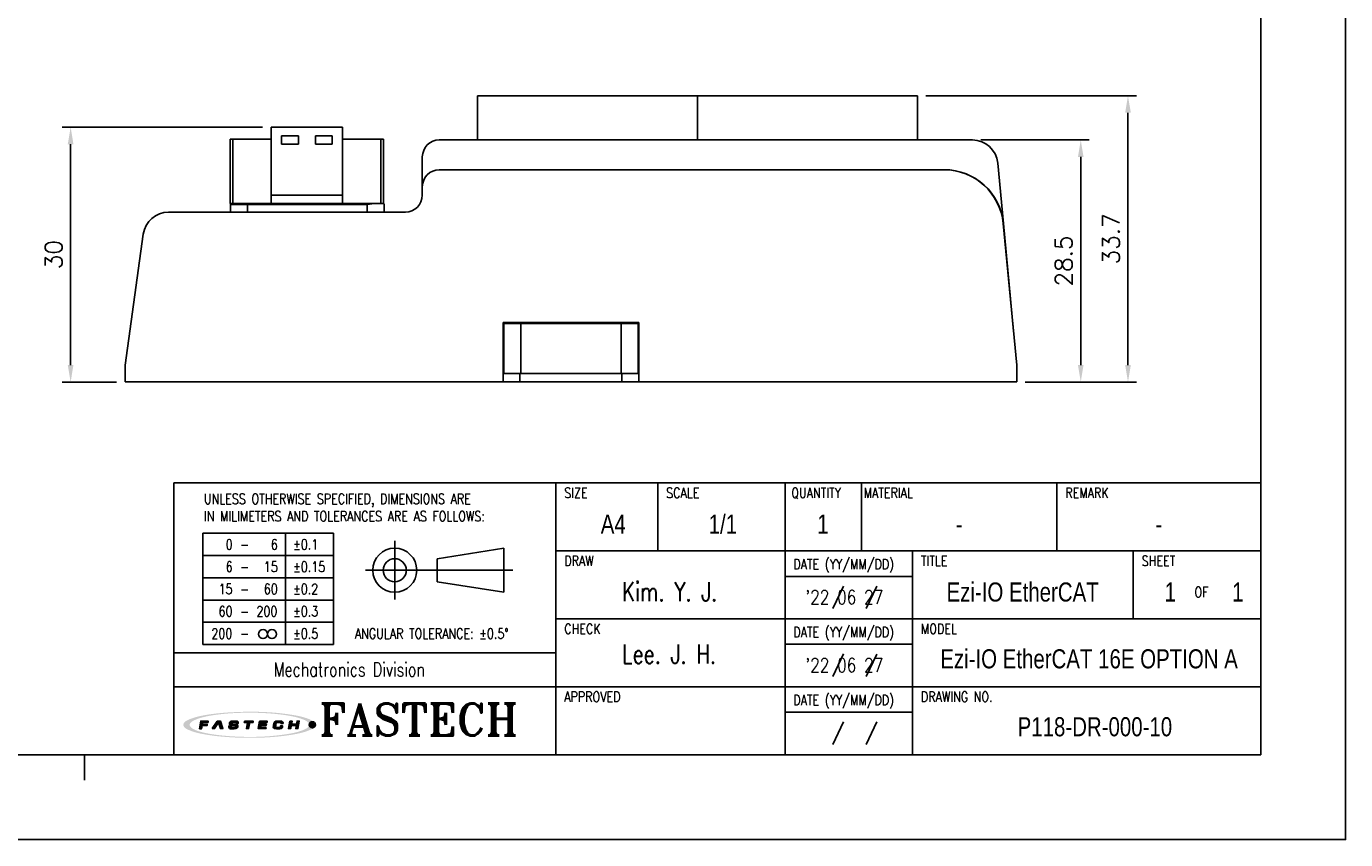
# Model space of a CAD drawing. Header units: millimetres. Extents: x 0 to 297, y 0 to 210.
# Tile 8 of 15: x 142 to 297, y 0 to 96. Entities that reach past the tile are written whole.
import ezdxf

# ---------------------------------------------------------------- set-up
doc = ezdxf.new("R2010")
doc.units = ezdxf.units.MM
doc.header["$PDSIZE"] = -1
for name, color, linetype in [('DIM', 3, 'Continuous'), ('LAYER_2', 1, 'Continuous'), ('LAYER_4', 3, 'Continuous'), ('SHEET', 1, 'Continuous')]:
    doc.layers.add(name, color=color, linetype=linetype)
doc.styles.add('SHB', font='romans.shx', dxfattribs={"width": 0.75, "bigfont": 'whgtxt.shx'})
doc.styles.add('SHEET1', font='ROMANS.SHX', dxfattribs={"width": 0.8, "height": 3})
doc.styles.add('SHEET2', font='txt', dxfattribs={"width": 0.8, "height": 3})
doc.styles.add('SHEET3', font='ROMANT.SHX', dxfattribs={"height": 3})
doc.styles.get("Standard").update_dxf_attribs({"font": 'txt.shx', "bigfont": 'whgtxt.shx'})
doc.dimstyles.new('ISO-25', dxfattribs={"dimtxt": 2.5, "dimasz": 2.5, "dimexe": 1.25, "dimexo": 0.625, "dimtad": 1, "dimtxsty": 'Standard', "dimcen": 2.5, "dimadec": 0, "dimazin": 0, "dimtfac": 1, "dimtmove": 0, "dimatfit": 3, "dimfxl": 0, "dimarcsym": 0})

# ---------------------------------------------------------------- blocks, each defined once
blk = doc.blocks.new('AI9-BLK2')
at = {"layer": 'LAYER_4'}
h = blk.add_hatch(color=12, dxfattribs=at)
edge = h.paths.add_edge_path()
edge.add_spline(control_points=[(66.5, 0), (66.5, -3.5), (61.3, -5.3), (58.7, -6.3), (52, -8.8), (44.8, -10), (37.7, -11), (17.3, -13.9), (-3.7, -14.1), (-24.3, -12.5), (-32.9, -11.8), (-41.6, -10.8), (-50, -8.9), (-54.9, -7.7), (-60.6, -6.4), (-64.7, -3.2), (-73, 3.4), (-52.4, 8.3), (-49.2, 9), (-40.6, 10.9), (-31.8, 11.9), (-23.1, 12.6), (-12.4, 13.4), (-1.5, 13.6), (9.2, 13.3), (19.1, 13), (29, 12.3), (38.8, 10.9), (45.7, 9.9), (52.7, 8.7), (59.3, 6.1), (61.8, 5.2), (66.5, 3.3), (66.5, 0), (66.6, -0.8), (73.6, -0.7), (73.6, 0), (73.5, 3.5), (68.7, 5.4), (66.1, 6.4), (59.6, 9), (52.6, 10.3), (45.8, 11.3), (24.9, 14.6), (3.4, 15.1), (-17.7, 14), (-27.4, 13.6), (-37.2, 12.7), (-46.8, 11.2), (-53.5, 10.1), (-60.4, 8.7), (-66.7, 6.1), (-69.1, 5.1), (-73.9, 3.1), (-73.6, -0.3), (-73.4, -3.7), (-68.1, -5.6), (-65.5, -6.6), (-58.9, -9.2), (-51.8, -10.4), (-44.8, -11.5), (-35, -13), (-25, -13.7), (-15.1, -14.2), (5.8, -15), (27.1, -14.4), (47.8, -11), (54.2, -9.9), (60.6, -8.6), (66.6, -6.1), (69.1, -5.1), (73.5, -3.2), (73.6, 0), (73.6, 0.8), (66.6, 0.9), (66.5, 0)], knot_values=[0, 0, 0, 0, 1, 1, 1, 2, 2, 2, 3, 3, 3, 4, 4, 4, 5, 5, 5, 6, 6, 6, 7, 7, 7, 8, 8, 8, 9, 9, 9, 10, 10, 10, 11, 11, 11, 12, 12, 12, 13, 13, 13, 14, 14, 14, 15, 15, 15, 16, 16, 16, 17, 17, 17, 18, 18, 18, 19, 19, 19, 20, 20, 20, 21, 21, 21, 22, 22, 22, 23, 23, 23, 24, 24, 24, 25, 25, 25, 25], degree=3, periodic=0)
blk = doc.blocks.new('AI9-BLK1')
at = {"layer": 'LAYER_4', "color": 7}
blk.add_blockref('AI9-BLK2', (0, 0), dxfattribs=at)
blk = doc.blocks.new('AI9-BLK3')
at = {"layer": 'LAYER_2'}
for points in [[(-55.6, -4.3), (-54.1, 4.2), (-45.8, 4.1), (-46, 2.8), (-51.9, 2.8), (-52.2, 0.7), (-46.8, 0.6), (-47, -0.8), (-52.4, -0.8), (-53.1, -4.3)], [(-41.4, -4.2), (-35.7, 4.2), (-32.1, 4.2), (-29.5, -4.1), (-32.2, -4.1), (-34.2, 2.7), (-38.7, -4.2)], [(-5.3, 4.2), (4.3, 4.1), (4.1, 2.7), (0.4, 2.7), (-0.8, -4.2), (-3.2, -4.2), (-2.1, 2.7), (-5.6, 2.7)], [(11.4, 4.2), (20, 4.1), (19.8, 2.8), (13.7, 2.8), (13.4, 0.8), (19, 0.7), (18.8, -0.6), (13.1, -0.6), (12.7, -2.7), (18.7, -2.8), (18.5, -4.2), (9.9, -4.2)], [(45, 4.2), (43.5, -4.1), (46, -4.2), (46.6, -0.6), (52.3, -0.7), (51.7, -4.2), (54.1, -4.2), (55.6, 4.2), (53.1, 4.2), (52.5, 0.8), (46.9, 0.8), (47.5, 4.2)]]:
    blk.add_hatch(color=12, dxfattribs=at).paths.add_polyline_path(points)
h = blk.add_hatch(color=12, dxfattribs=at)
edge = h.paths.add_edge_path()
edge.add_spline(control_points=[(-15.2, -1.5), (-15.2, -2.9), (-16.3, -2.9), (-17.5, -2.9), (-17.7, -2.9), (-18.2, -2.9), (-18.5, -2.9), (-20, -2.9), (-20.4, -2.7), (-20.4, -2.1), (-20.4, -1.9), (-20.4, -1.4), (-20.4, -1.4), (-20.4, -1.4), (-22.9, -1.4), (-22.9, -1.4), (-22.9, -1.4), (-22.9, -2.3), (-22.9, -2.5), (-22.9, -3.9), (-21.3, -4.3), (-19.8, -4.3), (-19.5, -4.3), (-17.1, -4.3), (-16.9, -4.3), (-14.1, -4.3), (-12.8, -3.1), (-12.8, -1.8), (-12.8, -1.7), (-12.8, -1.1), (-12.8, -1), (-12.8, 0.2), (-14.1, 0.7), (-16.1, 0.7), (-16.3, 0.7), (-17.5, 0.7), (-17.7, 0.7), (-19.1, 0.7), (-19.7, 0.9), (-19.6, 1.9), (-19.5, 2.9), (-18.4, 2.9), (-17.8, 2.9), (-17.6, 2.9), (-16.5, 2.9), (-16.2, 2.9), (-15, 2.9), (-14.8, 2.6), (-14.8, 2.3), (-14.8, 2.1), (-14.9, 1.7), (-14.9, 1.7), (-14.9, 1.7), (-12.3, 1.6), (-12.3, 1.6), (-12.3, 1.6), (-12.3, 2.6), (-12.3, 2.8), (-12.3, 3.9), (-14.1, 4.3), (-15.7, 4.3), (-16.8, 4.3), (-17.9, 4.3), (-18.2, 4.3), (-20.4, 4.3), (-22, 3.6), (-22.1, 2), (-22.1, 1.8), (-22.1, 1.3), (-22.1, 1.1), (-22.2, -0.1), (-20.7, -0.6), (-19.2, -0.6), (-19, -0.6), (-17.3, -0.7), (-17.1, -0.7), (-15.5, -0.7), (-15.2, -1.1), (-15.2, -1.5)], knot_values=[0, 0, 0, 0, 1, 1, 1, 2, 2, 2, 3, 3, 3, 4, 4, 4, 5, 5, 5, 6, 6, 6, 7, 7, 7, 8, 8, 8, 9, 9, 9, 10, 10, 10, 11, 11, 11, 12, 12, 12, 13, 13, 13, 14, 14, 14, 15, 15, 15, 16, 16, 16, 17, 17, 17, 18, 18, 18, 19, 19, 19, 20, 20, 20, 21, 21, 21, 22, 22, 22, 23, 23, 23, 24, 24, 24, 25, 25, 25, 26, 26, 26, 26], degree=3, periodic=0)
h = blk.add_hatch(color=12, dxfattribs=at)
edge = h.paths.add_edge_path()
edge.add_spline(control_points=[(35, 1.4), (35, 1.4), (37.4, 1.4), (37.4, 1.4), (37.4, 1.4), (37.5, 2), (37.5, 2.4), (37.5, 3.1), (37.3, 4.2), (34.5, 4.2), (34.2, 4.2), (32.2, 4.2), (31.6, 4.2), (28.5, 4.3), (27.4, 2.7), (27.2, 1.5), (27.1, 1), (26.8, -0.6), (26.7, -1.2), (26.5, -2.6), (26.6, -4.3), (30.1, -4.3), (30.5, -4.3), (31.7, -4.3), (32.2, -4.3), (34.9, -4.3), (36.6, -4), (36.9, -2.3), (36.9, -1.9), (37, -1.1), (37, -1.1), (37, -1.1), (34.6, -1.1), (34.6, -1.1), (34.6, -1.1), (34.6, -1.6), (34.6, -1.7), (34.4, -2.5), (33.8, -2.8), (32.5, -2.8), (32.2, -2.8), (31.2, -2.8), (30.8, -2.8), (29.4, -2.8), (29.1, -2.3), (29.2, -1.4), (29.2, -1), (29.5, 0.7), (29.5, 1.1), (29.8, 2.5), (30.7, 2.8), (31.7, 2.8), (32.2, 2.8), (33.4, 2.8), (33.7, 2.8), (34.7, 2.8), (35.1, 2.5), (35.1, 1.9), (35, 1.7), (35, 1.4), (35, 1.4)], knot_values=[0, 0, 0, 0, 1, 1, 1, 2, 2, 2, 3, 3, 3, 4, 4, 4, 5, 5, 5, 6, 6, 6, 7, 7, 7, 8, 8, 8, 9, 9, 9, 10, 10, 10, 11, 11, 11, 12, 12, 12, 13, 13, 13, 14, 14, 14, 15, 15, 15, 16, 16, 16, 17, 17, 17, 18, 18, 18, 19, 19, 19, 20, 20, 20, 20], degree=3, periodic=0)
at = {"layer": 'LAYER_2', "color": 12}
for points in [[(-55.6, -4.3), (-54.1, 4.2), (-45.8, 4.1), (-46, 2.8), (-51.9, 2.8), (-52.2, 0.7), (-46.8, 0.6), (-47, -0.8), (-52.4, -0.8), (-53.1, -4.3)], [(-41.4, -4.2), (-35.7, 4.2), (-32.1, 4.2), (-29.5, -4.1), (-32.2, -4.1), (-34.2, 2.7), (-38.7, -4.2)], [(-5.3, 4.2), (4.3, 4.1), (4.1, 2.7), (0.4, 2.7), (-0.8, -4.2), (-3.2, -4.2), (-2.1, 2.7), (-5.6, 2.7)], [(11.4, 4.2), (20, 4.1), (19.8, 2.8), (13.7, 2.8), (13.4, 0.8), (19, 0.7), (18.8, -0.6), (13.1, -0.6), (12.7, -2.7), (18.7, -2.8), (18.5, -4.2), (9.9, -4.2)], [(45, 4.2), (43.5, -4.1), (46, -4.2), (46.6, -0.6), (52.3, -0.7), (51.7, -4.2), (54.1, -4.2), (55.6, 4.2), (53.1, 4.2), (52.5, 0.8), (46.9, 0.8), (47.5, 4.2)]]:
    blk.add_lwpolyline(points, close=True, dxfattribs=at)
for points, knots in [([(-15.2, -1.5), (-15.2, -2.9), (-16.3, -2.9), (-17.5, -2.9), (-17.7, -2.9), (-18.2, -2.9), (-18.5, -2.9), (-20, -2.9), (-20.4, -2.7), (-20.4, -2.1), (-20.4, -1.9), (-20.4, -1.4), (-20.4, -1.4), (-20.4, -1.4), (-22.9, -1.4), (-22.9, -1.4), (-22.9, -1.4), (-22.9, -2.3), (-22.9, -2.5), (-22.9, -3.9), (-21.3, -4.3), (-19.8, -4.3), (-19.5, -4.3), (-17.1, -4.3), (-16.9, -4.3), (-14.1, -4.3), (-12.8, -3.1), (-12.8, -1.8), (-12.8, -1.7), (-12.8, -1.1), (-12.8, -1), (-12.8, 0.2), (-14.1, 0.7), (-16.1, 0.7), (-16.3, 0.7), (-17.5, 0.7), (-17.7, 0.7), (-19.1, 0.7), (-19.7, 0.9), (-19.6, 1.9), (-19.5, 2.9), (-18.4, 2.9), (-17.8, 2.9), (-17.6, 2.9), (-16.5, 2.9), (-16.2, 2.9), (-15, 2.9), (-14.8, 2.6), (-14.8, 2.3), (-14.8, 2.1), (-14.9, 1.7), (-14.9, 1.7), (-14.9, 1.7), (-12.3, 1.6), (-12.3, 1.6), (-12.3, 1.6), (-12.3, 2.6), (-12.3, 2.8), (-12.3, 3.9), (-14.1, 4.3), (-15.7, 4.3), (-16.8, 4.3), (-17.9, 4.3), (-18.2, 4.3), (-20.4, 4.3), (-22, 3.6), (-22.1, 2), (-22.1, 1.8), (-22.1, 1.3), (-22.1, 1.1), (-22.2, -0.1), (-20.7, -0.6), (-19.2, -0.6), (-19, -0.6), (-17.3, -0.7), (-17.1, -0.7), (-15.5, -0.7), (-15.2, -1.1), (-15.2, -1.5)], [0, 0, 0, 0, 1, 1, 1, 2, 2, 2, 3, 3, 3, 4, 4, 4, 5, 5, 5, 6, 6, 6, 7, 7, 7, 8, 8, 8, 9, 9, 9, 10, 10, 10, 11, 11, 11, 12, 12, 12, 13, 13, 13, 14, 14, 14, 15, 15, 15, 16, 16, 16, 17, 17, 17, 18, 18, 18, 19, 19, 19, 20, 20, 20, 21, 21, 21, 22, 22, 22, 23, 23, 23, 24, 24, 24, 25, 25, 25, 26, 26, 26, 26]), ([(35, 1.4), (35, 1.4), (37.4, 1.4), (37.4, 1.4), (37.4, 1.4), (37.5, 2), (37.5, 2.4), (37.5, 3.1), (37.3, 4.2), (34.5, 4.2), (34.2, 4.2), (32.2, 4.2), (31.6, 4.2), (28.5, 4.3), (27.4, 2.7), (27.2, 1.5), (27.1, 1), (26.8, -0.6), (26.7, -1.2), (26.5, -2.6), (26.6, -4.3), (30.1, -4.3), (30.5, -4.3), (31.7, -4.3), (32.2, -4.3), (34.9, -4.3), (36.6, -4), (36.9, -2.3), (36.9, -1.9), (37, -1.1), (37, -1.1), (37, -1.1), (34.6, -1.1), (34.6, -1.1), (34.6, -1.1), (34.6, -1.6), (34.6, -1.7), (34.4, -2.5), (33.8, -2.8), (32.5, -2.8), (32.2, -2.8), (31.2, -2.8), (30.8, -2.8), (29.4, -2.8), (29.1, -2.3), (29.2, -1.4), (29.2, -1), (29.5, 0.7), (29.5, 1.1), (29.8, 2.5), (30.7, 2.8), (31.7, 2.8), (32.2, 2.8), (33.4, 2.8), (33.7, 2.8), (34.7, 2.8), (35.1, 2.5), (35.1, 1.9), (35, 1.7), (35, 1.4), (35, 1.4)], [0, 0, 0, 0, 1, 1, 1, 2, 2, 2, 3, 3, 3, 4, 4, 4, 5, 5, 5, 6, 6, 6, 7, 7, 7, 8, 8, 8, 9, 9, 9, 10, 10, 10, 11, 11, 11, 12, 12, 12, 13, 13, 13, 14, 14, 14, 15, 15, 15, 16, 16, 16, 17, 17, 17, 18, 18, 18, 19, 19, 19, 20, 20, 20, 20])]:
    blk.add_open_spline(points, degree=3, knots=knots, dxfattribs=at)
blk = doc.blocks.new('*D10')
at = {"color": 8, "lineweight": -2}
for p, q in [((254.04, 82.39), (266.81, 82.39)), ((265.81, 55.89), (265.81, 80.39)), ((259.27, 53.89), (266.81, 53.89))]:
    blk.add_line(p, q, dxfattribs=at)
at = {"color": 8}
for points in [[(265.48, 80.39), (266.14, 80.39), (265.81, 82.39)], [(265.48, 55.89), (266.14, 55.89), (265.81, 53.89)]]:
    blk.add_solid(points, dxfattribs=at)
at = {"layer": 'Defpoints', "color": 0}
for p in [(253.04, 82.39), (265.81, 82.39), (258.27, 53.89)]:
    blk.add_point(p, dxfattribs=at)
at = {"color": 3, "insert": (263.81, 68.14), "char_height": 2, "attachment_point": 5, "rotation": 90}
blk.add_mtext('\\A1;28.5', dxfattribs=at)
blk = doc.blocks.new('*D11')
at = {"color": 8, "lineweight": -2}
for p, q in [((247.57, 87.59), (272.37, 87.59)), ((271.37, 55.89), (271.37, 85.59)), ((259.27, 53.89), (272.37, 53.89))]:
    blk.add_line(p, q, dxfattribs=at)
at = {"color": 8}
for points in [[(271.04, 85.59), (271.71, 85.59), (271.37, 87.59)], [(271.04, 55.89), (271.71, 55.89), (271.37, 53.89)]]:
    blk.add_solid(points, dxfattribs=at)
at = {"layer": 'Defpoints', "color": 0}
for p in [(246.57, 87.59), (271.37, 87.59), (258.27, 53.89)]:
    blk.add_point(p, dxfattribs=at)
at = {"color": 3, "insert": (269.37, 70.74), "char_height": 2, "attachment_point": 5, "rotation": 90}
blk.add_mtext('\\A1;33.7', dxfattribs=at)
blk = doc.blocks.new('*D6')
at = {"color": 8, "lineweight": -2}
for p, q in [((169.47, 83.89), (145.86, 83.89)), ((146.86, 55.89), (146.86, 81.89)), ((152.27, 53.89), (145.86, 53.89))]:
    blk.add_line(p, q, dxfattribs=at)
at = {"color": 8}
for points in [[(146.52, 81.89), (147.19, 81.89), (146.86, 83.89)], [(146.52, 55.89), (147.19, 55.89), (146.86, 53.89)]]:
    blk.add_solid(points, dxfattribs=at)
at = {"layer": 'Defpoints', "color": 0}
for p in [(146.86, 83.89), (170.47, 83.89), (153.27, 53.89)]:
    blk.add_point(p, dxfattribs=at)
at = {"color": 3, "insert": (144.86, 68.89), "char_height": 2, "attachment_point": 5, "rotation": 90}
blk.add_mtext('\\A1;30', dxfattribs=at)

msp = doc.modelspace()

# ---------------------------------------------------------------- hatches: boundary and pattern name
h = msp.add_hatch(color=1)
edge = h.paths.add_edge_path()
edge.add_arc((175.3273, 13.5263), 0.3631, 0, 360)

# ---------------------------------------------------------------- linework, layer by layer
for p, q in [((194.7744, 82.3921), (194.7744, 87.5921)), ((194.7744, 87.5921), (220.6744, 87.5921)), ((220.6744, 82.3921), (220.6744, 87.5921)), ((220.6744, 87.5921), (246.5744, 87.5921)), ((246.5744, 82.3921), (246.5744, 87.5921)), ((170.4694, 83.8921), (178.8794, 83.8921)), ((170.4694, 75.8921), (170.4694, 83.8921)), ((178.8794, 75.8921), (178.8794, 83.8921)), ((165.6644, 74.8921), (165.6644, 82.4921)), ((165.6644, 82.4921), (165.9644, 82.4921)), ((165.9644, 82.4921), (165.9644, 74.8921)), ((165.9644, 82.4921), (170.4694, 82.4921)), ((173.6744, 82.8921), (171.6744, 82.8921)), ((171.6744, 82.8921), (171.6744, 81.8921)), ((173.6744, 81.8921), (173.6744, 82.8921)), ((177.6744, 82.8921), (175.6744, 82.8921)), ((175.6744, 82.8921), (175.6744, 81.8921)), ((177.6744, 81.8921), (177.6744, 82.8921)), ((178.8794, 82.4921), (183.3844, 82.4921)), ((183.3844, 74.8921), (183.3844, 82.4921)), ((183.3844, 82.4921), (183.6844, 82.4921)), ((183.6844, 82.4921), (183.6844, 74.8921)), ((190.2744, 82.3921), (253.0441, 82.3921)), ((171.6744, 81.8921), (173.6744, 81.8921)), ((175.6744, 81.8921), (177.6744, 81.8921)), ((188.2744, 76.8921), (188.2744, 80.3921)), ((256.0308, 79.6739), (256.7029, 72.5496)), ((190.2744, 78.8921), (249.7036, 78.8921)), ((188.2744, 76.8921), (188.2744, 75.8921)), ((165.9644, 74.8921), (165.6644, 74.8921)), ((167.6744, 74.7921), (165.6744, 74.7921)), ((165.6744, 74.7921), (165.6744, 73.8921)), ((165.9644, 74.8921), (170.4694, 74.8921)), ((167.6744, 74.7921), (167.6744, 74.8921)), ((170.4694, 74.8921), (167.6744, 74.8921)), ((167.6744, 74.7921), (181.7744, 74.7921)), ((167.6744, 73.8921), (167.6744, 74.7921)), ((170.4694, 75.8921), (178.8794, 75.8921)), ((170.4694, 74.8921), (170.4694, 75.8921)), ((178.8794, 74.8921), (170.4694, 74.8921)), ((178.8794, 75.8921), (178.8794, 74.8921)), ((178.8794, 74.8921), (183.3844, 74.8921)), ((182.3989, 74.8921), (178.8794, 74.8921)), ((181.7744, 74.7921), (181.7744, 73.8921)), ((183.6844, 74.8921), (183.3844, 74.8921)), ((183.6744, 74.8921), (183.7451, 74.8628)), ((183.7451, 74.8628), (183.7744, 74.7921)), ((183.7744, 73.8921), (183.7744, 74.7921)), ((186.2744, 73.8921), (158.3865, 73.8921)), ((258.2744, 55.8921), (256.6715, 72.5621)), ((256.7029, 72.5496), (257.897, 59.8921)), ((155.415, 71.3048), (153.2744, 55.8921)), ((213.7744, 60.8921), (197.7744, 60.8921)), ((197.7744, 60.8921), (197.7744, 53.8921)), ((197.8744, 54.8921), (197.8744, 60.7921)), ((197.8744, 60.7921), (199.8744, 60.7921)), ((199.8744, 60.7921), (199.8744, 54.8921)), ((199.8744, 60.7921), (211.6744, 60.7921)), ((204.8744, 60.7921), (204.8744, 60.8921)), ((206.6744, 60.7921), (206.6744, 60.8921)), ((211.6744, 54.8921), (211.6744, 60.7921)), ((211.6744, 60.7921), (213.6744, 60.7921)), ((213.6744, 60.7921), (213.6744, 54.8921)), ((213.7744, 53.8921), (213.7744, 60.8921)), ((197.7744, 59.3921), (197.8744, 59.3921)), ((213.6744, 59.3921), (213.7744, 59.3921)), ((257.8897, 59.8921), (257.897, 59.8921)), ((153.2744, 55.8921), (153.2744, 53.8921)), ((199.8744, 54.8921), (197.8744, 54.8921)), ((199.7744, 54.8921), (199.7744, 53.8921)), ((199.8744, 54.8921), (211.6744, 54.8921)), ((213.6744, 54.8921), (211.6744, 54.8921)), ((211.7744, 53.8921), (211.7744, 54.8921)), ((258.2744, 53.8921), (258.2744, 55.8921)), ((153.2744, 53.8921), (197.7744, 53.8921)), ((197.7744, 53.8921), (199.7744, 53.8921)), ((199.7744, 53.8921), (211.7744, 53.8921)), ((211.7744, 53.8921), (213.7744, 53.8921)), ((213.7744, 53.8921), (258.2744, 53.8921))]:
    msp.add_line(p, q)
at = {"color": 4}
msp.add_line((148.5, 10), (148.5, 7), dxfattribs=at)
at = {"color": 6}
msp.add_lwpolyline([(0, 210), (297, 210), (297, 0), (0, 0)], close=True, dxfattribs=at)
at = {"color": 4}
msp.add_lwpolyline([(10, 200), (287, 200), (287, 10), (10, 10)], close=True, dxfattribs=at)
at = {"color": 1}
msp.add_circle((175.3273, 13.5263), 0.3631, dxfattribs=at)
for centre, radius, start, end in [((190.2744, 80.3921), 2, 90, 180), ((253.0441, 79.3921), 3, 5.389312, 90), ((190.2744, 76.8921), 2, 90, 180), ((249.7036, 71.8921), 7, 5.492325, 90), ((249.7338, 71.8921), 7, 5.389312, 90), ((165.7744, 74.7921), 0.1, 90, 180), ((186.2744, 75.8921), 2, 270, 0), ((158.3865, 70.8921), 3, 90, 172.092837)]:
    msp.add_arc(centre, radius, start, end)
for points, knots in [([(167.6744, 74.8921), (167.4322, 74.8921), (167.0616, 74.8921), (166.6202, 74.8921), (166.3204, 74.8921), (166.0784, 74.8921), (165.8404, 74.8921), (165.8005, 74.8921), (165.7744, 74.8921)], [0, 0, 0, 0, 0.24256628, 0.37129362, 0.5000109, 0.63011408, 0.75707703, 1, 1, 1, 1]), ([(182.3989, 74.8921), (182.3347, 74.8884), (182.1319, 74.8765), (181.9211, 74.8249), (181.7773, 74.7927), (181.7744, 74.7921)], [0, 0, 0, 0, 0.312316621, 0.98609639, 1, 1, 1, 1])]:
    msp.add_open_spline(points, degree=3, knots=knots)
at = {"layer": 'SHEET', "color": 7}
for p, q in [((159, 42), (287, 42)), ((159, 42), (159, 10)), ((204, 42), (204, 10)), ((159, 22), (204, 22))]:
    msp.add_line(p, q, dxfattribs=at)
at = {"layer": 'SHEET'}
for p, q in [((216, 34), (216, 42)), ((231, 10), (231, 42)), ((240, 34), (240, 42)), ((263, 34), (263, 42)), ((162.4256, 36.0892), (162.4256, 22.9642)), ((162.4256, 36.0892), (177.8006, 36.0892)), ((172.1756, 36.0892), (172.1756, 22.9642)), ((177.8006, 36.0892), (177.8006, 22.9642)), ((185.027, 28.2666), (185.027, 35.1799)), ((190.0268, 33.0813), (197.866, 34.3158)), ((197.866, 34.3158), (197.866, 29.1308)), ((162.4256, 33.4642), (177.8006, 33.4642)), ((190.0268, 33.0813), (190.0268, 30.3653)), ((204, 34), (287, 34)), ((246, 10), (246, 34)), ((272, 26), (272, 34)), ((181.5703, 31.7233), (198.9153, 31.7233)), ((162.4256, 30.8392), (177.8006, 30.8392)), ((190.0268, 30.3653), (197.866, 29.1308)), ((231, 31), (246, 31)), ((237.8801, 29.8615), (236.6289, 27.2039)), ((241.7992, 29.8574), (240.5481, 27.1998)), ((162.4256, 28.2142), (177.8006, 28.2142)), ((162.4256, 25.5892), (177.8006, 25.5892)), ((204, 26), (287, 26)), ((162.4256, 22.9642), (177.8006, 22.9642)), ((231, 23), (246, 23)), ((237.8801, 21.8615), (236.6289, 19.2039)), ((241.7992, 21.8574), (240.5481, 19.1998)), ((159, 18), (287, 18)), ((231, 15), (246, 15)), ((237.8801, 13.8615), (236.6289, 11.2039)), ((241.7992, 13.8574), (240.5481, 11.1998))]:
    msp.add_line(p, q, dxfattribs=at)
for centre, radius in [((185.027, 31.7233), 2.5925), ((185.027, 31.7233), 1.358), ((169.5142, 24.2041), 0.525), ((170.5642, 24.2041), 0.525)]:
    msp.add_circle(centre, radius, dxfattribs=at)

# ---------------------------------------------------------------- block references
at = {"layer": 'LAYER_2', "color": 7, "lineweight": 5, "xscale": 0.1058400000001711, "yscale": 0.1058400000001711, "zscale": 0.1058400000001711}
msp.add_blockref('AI9-BLK3', (167.9037, 13.5118), dxfattribs=at)
at = {"layer": 'LAYER_4', "color": 7, "lineweight": 5, "xscale": 0.1058400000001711, "yscale": 0.1058400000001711, "zscale": 0.1058400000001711}
msp.add_blockref('AI9-BLK1', (167.9122, 13.5237), dxfattribs=at)

# ---------------------------------------------------------------- texts
at = {"layer": 'DIM', "color": 3, "style": 'SHB', "width": 0.75}
for s, p in [('Kim. Y. J.', (211.8051, 28.064)), ('Lee. J. H.', (211.8051, 20.7363))]:
    msp.add_text(s, height=2.25, dxfattribs=at).set_placement(p)
at = {"layer": 'SHEET'}
for s, height, style, width, p in [('UNLESS OTHERWISE SPECIFIED, DIMENSIONS ARE', 1.2, 'SHEET1', 0.8, (162.555, 39.5229)), ('SIZE', 1.2, 'SHEET1', 0.8, (204.9897, 40.2302)), ('SCALE', 1.2, 'SHEET1', 0.8, (216.9897, 40.2302)), ('QUANTITY', 1.2, 'SHEET1', 0.8, (231.7296, 40.2302)), ('MATERIAL', 1.2, 'SHEET1', 0.8, (240.2397, 40.2302)), ('REMARK', 1.2, 'SHEET1', 0.8, (263.9897, 40.2302)), ('IN MILIMETERS AND TOLERANCES ARE AS FOLLOWS:', 1.2, 'SHEET1', 0.8, (162.555, 37.4826)), ('0', 1.2, 'SHEET1', 0.8, (165.1183, 34.1612)), ('-', 1.2, 'SHEET1', 0.8, (166.8271, 34.1612)), ('6', 1.2, 'SHEET1', 0.8, (170.4347, 34.1612)), ('%%p0.1', 1.2, 'SHEET1', 0.8, (173.0559, 34.1612)), ('6', 1.2, 'SHEET1', 0.8, (165.1183, 31.5362)), ('15', 1.2, 'SHEET1', 0.8, (169.6045, 31.5362)), ('%%p0.15', 1.2, 'SHEET1', 0.8, (173.0559, 31.5362)), ('DRAW', 1.2, 'SHEET1', 0.8, (204.9897, 32.2302)), ('DATE (YY/MM/DD)', 1.2, 'SHEET1', 0.8, (231.9639, 31.8409)), ('TITLE', 1.2, 'SHEET1', 0.8, (246.9897, 32.2302)), ('SHEET', 1.2, 'SHEET1', 0.8, (272.9897, 32.2302)), ('-', 1.2, 'SHEET1', 0.8, (166.8271, 31.5362)), ('15', 1.2, 'SHEET1', 0.8, (164.281, 28.9112)), ('60', 1.2, 'SHEET1', 0.8, (169.6045, 28.9112)), ('%%p0.2', 1.2, 'SHEET1', 0.8, (173.0559, 28.9112)), ('OF', 1.2, 'SHEET1', 0.8, (279.2077, 28.5546)), ('-', 1.2, 'SHEET1', 0.8, (166.8271, 28.9112)), ('60', 1.2, 'SHEET1', 0.8, (164.281, 26.2862)), ('-', 1.2, 'SHEET1', 0.8, (166.8271, 26.2862)), ('200', 1.2, 'SHEET1', 0.8, (168.7382, 26.2862)), ('%%p0.3', 1.2, 'SHEET1', 0.8, (173.0559, 26.2862)), ('200', 1.2, 'SHEET1', 0.8, (163.4309, 23.6612)), ('%%p0.5', 1.2, 'SHEET1', 0.8, (173.0559, 23.6612)), ('ANGULAR TOLERANCE: %%p0.5%%D', 1.2, 'SHEET1', 0.8, (180.3295, 23.6612)), ('CHECK', 1.2, 'SHEET1', 0.8, (204.9897, 24.2302)), ('DATE (YY/MM/DD)', 1.2, 'SHEET1', 0.8, (231.9639, 23.8409)), ('MODEL', 1.2, 'SHEET1', 0.8, (246.9897, 24.2302)), ('-', 1.2, 'SHEET1', 0.8, (166.8271, 23.6612)), ('Mechatronics Division', 1.65, 'SHEET3', 0.75, (170.7693, 19.1978)), ('APPROVED', 1.2, 'SHEET1', 0.8, (204.9897, 16.2302)), ('DATE (YY/MM/DD)', 1.2, 'SHEET1', 0.8, (231.9639, 15.8409)), ('DRAWING NO.', 1.2, 'SHEET1', 0.8, (246.9897, 16.2302))]:
    msp.add_text(s, height=height, dxfattribs=dict(at, style=style, width=width)).set_placement(p)
at = {"layer": 'SHEET', "color": 7, "style": 'SHEET2', "width": 0.8}
for s, p in [('A4', (209.2863, 36.034)), ('1/1', (221.9959, 36.034)), ('1', (234.7766, 36.034)), ('-', (251.0891, 36.034)), ('-', (274.6018, 36.034)), ('Ezi-IO EtherCAT', (250.0039, 28.034)), ('1', (275.6812, 28.034)), ('1', (283.6392, 28.034)), ('Ezi-IO EtherCAT 16E OPTION A ', (249.2649, 20.1668)), ('P118-DR-000-10', (258.3762, 12.1668))]:
    msp.add_text(s, height=2.25, dxfattribs=at).set_placement(p)
at = {"layer": 'SHEET', "color": 3, "style": 'SHEET1', "width": 0.8}
for p in [(233.3819, 27.7103), (233.3819, 19.7103)]:
    msp.add_text("'22 06 27", height=1.65, dxfattribs=at).set_placement(p)
at = {"layer": 'SHEET', "color": 7, "style": 'SHEET3'}
msp.add_text('FASTECH', height=3.75, dxfattribs=at).set_placement((176.105, 12.26))

# ---------------------------------------------------------------- dimensions: what is measured, and where the dimension line sits
for base, p1, p2, picture, middle in [((271.3723, 87.5921), (258.2744, 53.8921), (246.5744, 87.5921), '*D11', (269.3723, 70.7421)), ((146.8579, 83.8921), (153.2744, 53.8921), (170.4694, 83.8921), '*D6', (144.8579, 68.8921)), ((265.8115, 82.3921), (258.2744, 53.8921), (253.0441, 82.3921), '*D10', (263.8115, 68.1421))]:
    dim = msp.add_linear_dim(base=base, p1=p1, p2=p2, angle=90, dimstyle='ISO-25', override={"dimtxt": 2, "dimasz": 2, "dimexe": 1, "dimexo": 1, "dimgap": 1, "dimdec": 3, "dimzin": 9, "dimdsep": 46, "dimcen": 0, "dimclrd": 8, "dimclre": 8, "dimclrt": 3, "dimadec": 3, "dimazin": 2, "dimtdec": 3, "dimfxl": 0.6, "dimtolj": 1, "dimtzin": 1, "dimarcsym": 1})
    dim.commit()
    dim.dimension.update_dxf_attribs({"geometry": picture, "text_midpoint": middle})

doc.saveas('drawing.dxf')
